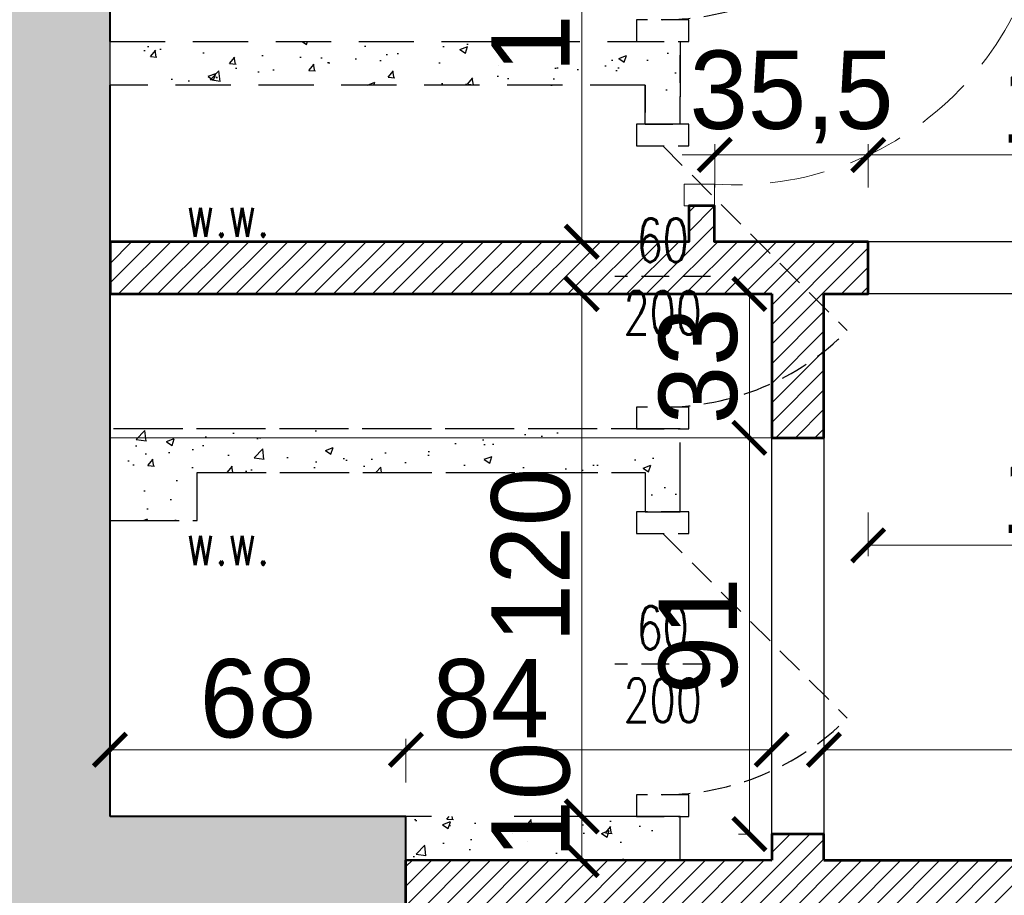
# Model space of a CAD drawing. Header units: millimetres. Extents: x 49320 to 60117, y -4209 to 20568.
# Tile 83 of 252: x 51571 to 51797, y 1626 to 1827. Entities that reach past the tile are written whole.
import ezdxf

# ---------------------------------------------------------------- set-up
doc = ezdxf.new("R2010")
doc.units = ezdxf.units.MM
doc.linetypes.add('CONTINOUS', pattern=[0])
doc.linetypes.add('DASHED', pattern=[19.05, 12.7, -6.35])
doc.layers.add('_AA powierzchnia', color=3, linetype='Continuous', lineweight=25, plot=False)
for name, color, linetype, lineweight, true_color in [('_AA rozbiórki', 7, 'DASHED', 25, 0xc73200), ('_AA stolarka proj', 7, 'Continuous', 18, 0x003df5), ('_AA szraf PROJ', 7, 'Continuous', 13, 0x003df5), ('_AA WYMIARY proj', 7, 'CONTINOUS', 18, 0x0037db), ('_AA ściany proj.', 7, 'CONTINOUS', 53, 0x0037db), ('_HD-KRESKOWANIE_PEŁNE', 7, 'Continuous', 0, 0xbfbfbf), ('_HD-PRZEKRÓJ_BUDOWLANA', 7, 'Continuous', 40, 0x616161)]:
    doc.layers.add(name, color=color, linetype=linetype, lineweight=lineweight, true_color=true_color)
doc.layers.add('_HD-WENTYLACJA', color=251, linetype='Continuous', lineweight=0)
doc.styles.add('_HD_Romans', font='romans.shx', dxfattribs={"width": 0.7, "height": 18})
doc.dimstyles.new('_HD_050_BET_CM', dxfattribs={"dimtxt": 10, "dimasz": 7.5, "dimexe": 2.5, "dimexo": 5, "dimgap": 2.5, "dimtad": 1, "dimdec": 1, "dimrnd": 0.5, "dimtxsty": 'Standard', "dimblk": 'ARCHTICK', "dimcen": 1.25, "dimclre": 208, "dimclrt": 256, "dimadec": 1, "dimazin": 0, "dimtfac": 1, "dimtdec": 1, "dimtix": 1, "dimtmove": 1, "dimatfit": 0, "dimldrblk": 'ARCHTICK', "dimfxl": 7.5, "dimfxlon": 1, "dimlwd": -1, "dimlwe": -1, "dimarcsym": 0})
pattern_1 = [(50, (-1e-05, 3644.933), (18.218467, -1.5939086), [1.905, -20.955]), (355, (-1e-05, 3644.933), (-3.524342, 19.1056845), [1.524, -16.7640584]), (100.451445, (1.518, 3644.8), (14.694125, 17.511775), [1.619001, -17.8090245]), (46.1842, (-1e-05, 3650.013), (27.107904, -4.204233), [2.8575, -31.4325]), (96.63556, (2.26, 3649.663), (23.740413, 24.742612), [2.428502, -26.713561]), (351.18415, (-1e-05, 3650.013), (23.740413, 24.742612), [2.285997, -25.145973]), (21, (2.54, 3648.743), (15.161439, -10.22652), [1.905, -20.955]), (326, (2.54, 3648.743), (6.180203, 18.4187966), [1.524, -16.764]), (71.451445, (3.803, 3647.89), (21.341642, 8.192277), [1.619001, -17.808994]), (37.5, (-1e-05, 3644.933), (0.3088603, 8.4555039), [0, -16.5608, 0, -17.018, 0, -16.8275]), (7.5, (-1e-05, 3644.933), (6.6819663, 10.0180575), [0, -9.7028, 0, -16.1798, 0, -6.4135]), (327.5, (-5.664, 3644.933), (13.5590595, -0.5728744), [0, -6.35, 0, -19.812, 0, -26.289]), (317.5, (-8.204, 3644.933), (14.8129181, 2.542649), [0, -8.255, 0, -13.1572, 0, -18.669])]

# ---------------------------------------------------------------- blocks, each defined once
blk = doc.blocks.new('*U5')
at = {"layer": '_HD-WENTYLACJA'}
blk.add_lwpolyline([(0, 0, 0, 12, 0), (20, 0, 0, 0, 0), (84.48, 0, 0, 0, 0)], format="xyseb", dxfattribs=at)
at = {"layer": '_HD-WENTYLACJA', "style": '_HD_Romans', "width": 0.7}
blk.add_attdef('WENTYLACJA', (35, 5), '', height=20, dxfattribs=at)
blk = doc.blocks.new('G$C6B1C4F7D')
at = {"layer": '_AA stolarka proj'}
blk.add_line((44.9, 92.84), (44.9, 54.91), dxfattribs=at)
for points in [[(0, 83.39), (4.99, 83.39), (4.99, 76.4), (0, 76.4)], [(84.81, 83.39), (89.8, 83.39), (89.8, 76.4), (84.81, 76.4)], [(4.99, 79.9), (9.98, 79.9), (9.98, 0.07), (4.99, 0.07)]]:
    blk.add_lwpolyline(points, close=True, dxfattribs=at)
at = {"layer": '_AA stolarka proj', "linetype": 'DASHED'}
blk.add_arc((13.27, 71.7), 71.7, 267.3274, 3.7658, dxfattribs=at)
blk = doc.blocks.new('_ArchTick')
at = {"color": 0, "linetype": 'ByBlock', "const_width": 0.15}
blk.add_lwpolyline([(-0.5, -0.5), (0.5, 0.5)], dxfattribs=at)
blk = doc.blocks.new('*D1548')
at = {"layer": '_AA WYMIARY proj', "color": 208, "ltscale": 3}
for p, q in [((51692.49, 1879.93), (51702.49, 1879.93)), ((51692.49, 1775.93), (51702.49, 1775.93))]:
    blk.add_line(p, q, dxfattribs=at)
at = {"layer": '_AA WYMIARY proj', "ltscale": 3}
blk.add_line((51699.99, 1775.93), (51699.99, 1879.93), dxfattribs=at)
at = {"layer": 'Defpoints', "color": 0}
for p in [(51682.84, 1879.93), (51699.99, 1879.93), (51681.67, 1775.93)]:
    blk.add_point(p, dxfattribs=at)
at = {"layer": '_AA WYMIARY proj', "linetype": 'ByBlock', "xscale": 7.5, "yscale": 7.5, "zscale": 7.5}
for p, rotation in [((51699.99, 1879.93), 90), ((51699.99, 1775.93), 270)]:
    blk.add_blockref('_ArchTick', p, dxfattribs=dict(at, rotation=rotation))
at = {"layer": '_AA WYMIARY proj', "insert": (51688.3, 1834.83), "char_height": 18, "attachment_point": 5, "rotation": 90}
blk.add_mtext('104', dxfattribs=at)
blk = doc.blocks.new('*D1565')
at = {"layer": '_AA WYMIARY proj', "color": 208, "ltscale": 3}
for p, q in [((51765.81, 1788.36), (51765.81, 1798.36)), ((51866.81, 1788.36), (51866.81, 1798.36))]:
    blk.add_line(p, q, dxfattribs=at)
at = {"layer": '_AA WYMIARY proj', "ltscale": 3}
blk.add_line((51866.81, 1795.86), (51765.81, 1795.86), dxfattribs=at)
at = {"layer": 'Defpoints', "color": 0}
for p in [(51765.81, 1795.86), (51765.81, 1775.93), (51866.81, 1775.93)]:
    blk.add_point(p, dxfattribs=at)
at = {"layer": '_AA WYMIARY proj', "linetype": 'ByBlock', "xscale": 7.5, "yscale": 7.5, "zscale": 7.5, "rotation": 180}
blk.add_blockref('_ArchTick', (51765.81, 1795.86), dxfattribs=at)
at = {"layer": '_AA WYMIARY proj', "linetype": 'ByBlock', "xscale": 7.5, "yscale": 7.5, "zscale": 7.5}
blk.add_blockref('_ArchTick', (51866.81, 1795.86), dxfattribs=at)
at = {"layer": '_AA WYMIARY proj', "insert": (51816.31, 1807.55), "char_height": 18, "attachment_point": 5}
blk.add_mtext('101', dxfattribs=at)
blk = doc.blocks.new('*D1566')
at = {"layer": '_AA WYMIARY proj', "color": 208, "ltscale": 3}
for p, q in [((51730.55, 1788.36), (51730.55, 1798.36)), ((51765.81, 1788.36), (51765.81, 1798.36))]:
    blk.add_line(p, q, dxfattribs=at)
at = {"layer": '_AA WYMIARY proj', "ltscale": 3}
for p, q in [((51730.55, 1795.86), (51723.05, 1795.86)), ((51730.55, 1795.86), (51765.81, 1795.86)), ((51765.81, 1795.86), (51773.31, 1795.86))]:
    blk.add_line(p, q, dxfattribs=at)
at = {"layer": 'Defpoints', "color": 0}
for p in [(51765.81, 1795.86), (51730.55, 1775.94), (51765.81, 1775.93)]:
    blk.add_point(p, dxfattribs=at)
at = {"layer": '_AA WYMIARY proj', "linetype": 'ByBlock', "xscale": 7.5, "yscale": 7.5, "zscale": 7.5}
blk.add_blockref('_ArchTick', (51730.55, 1795.86), dxfattribs=at)
at = {"layer": '_AA WYMIARY proj', "linetype": 'ByBlock', "xscale": 7.5, "yscale": 7.5, "zscale": 7.5, "rotation": 180}
blk.add_blockref('_ArchTick', (51765.81, 1795.86), dxfattribs=at)
at = {"layer": '_AA WYMIARY proj', "insert": (51748.18, 1809.18), "char_height": 18, "attachment_point": 5}
blk.add_mtext('35,5', dxfattribs=at)
blk = doc.blocks.new('*D1571')
at = {"layer": '_AA WYMIARY proj', "color": 208, "ltscale": 3}
for p, q in [((51659.58, 1651.76), (51659.58, 1661.76)), ((51743.63, 1651.76), (51743.63, 1661.76))]:
    blk.add_line(p, q, dxfattribs=at)
at = {"layer": '_AA WYMIARY proj', "ltscale": 3}
blk.add_line((51659.58, 1659.26), (51743.63, 1659.26), dxfattribs=at)
at = {"layer": 'Defpoints', "color": 0}
for p in [(51743.63, 1659.26), (51659.58, 1643.93), (51743.63, 1639.89)]:
    blk.add_point(p, dxfattribs=at)
at = {"layer": '_AA WYMIARY proj', "linetype": 'ByBlock', "xscale": 7.5, "yscale": 7.5, "zscale": 7.5, "rotation": 180}
blk.add_blockref('_ArchTick', (51659.58, 1659.26), dxfattribs=at)
at = {"layer": '_AA WYMIARY proj', "linetype": 'ByBlock', "xscale": 7.5, "yscale": 7.5, "zscale": 7.5}
blk.add_blockref('_ArchTick', (51743.63, 1659.26), dxfattribs=at)
at = {"layer": '_AA WYMIARY proj', "insert": (51679.08, 1670.95), "char_height": 18, "attachment_point": 5}
blk.add_mtext('84', dxfattribs=at)
blk = doc.blocks.new('*D1572')
at = {"layer": '_AA WYMIARY proj', "color": 208, "ltscale": 3}
for p, q in [((51755.63, 1651.76), (51755.63, 1661.76)), ((51941.79, 1651.76), (51941.79, 1661.76))]:
    blk.add_line(p, q, dxfattribs=at)
at = {"layer": '_AA WYMIARY proj', "ltscale": 3}
blk.add_line((51755.63, 1659.26), (51941.79, 1659.26), dxfattribs=at)
at = {"layer": 'Defpoints', "color": 0}
for p in [(51941.79, 1659.26), (51755.63, 1639.89), (51941.79, 1633.89)]:
    blk.add_point(p, dxfattribs=at)
at = {"layer": '_AA WYMIARY proj', "linetype": 'ByBlock', "xscale": 7.5, "yscale": 7.5, "zscale": 7.5, "rotation": 180}
blk.add_blockref('_ArchTick', (51755.63, 1659.26), dxfattribs=at)
at = {"layer": '_AA WYMIARY proj', "linetype": 'ByBlock', "xscale": 7.5, "yscale": 7.5, "zscale": 7.5}
blk.add_blockref('_ArchTick', (51941.79, 1659.26), dxfattribs=at)
at = {"layer": '_AA WYMIARY proj', "insert": (51848.71, 1670.95), "char_height": 18, "attachment_point": 5}
blk.add_mtext('186', dxfattribs=at)
blk = doc.blocks.new('*D1574')
at = {"layer": '_AA WYMIARY proj', "color": 208, "ltscale": 3}
for p, q in [((51591.58, 1651.76), (51591.58, 1661.76)), ((51659.58, 1651.76), (51659.58, 1661.76))]:
    blk.add_line(p, q, dxfattribs=at)
at = {"layer": '_AA WYMIARY proj', "ltscale": 3}
blk.add_line((51591.58, 1659.26), (51659.58, 1659.26), dxfattribs=at)
at = {"layer": 'Defpoints', "color": 0}
for p in [(51659.58, 1659.26), (51591.58, 1643.93), (51659.58, 1643.93)]:
    blk.add_point(p, dxfattribs=at)
at = {"layer": '_AA WYMIARY proj', "linetype": 'ByBlock', "xscale": 7.5, "yscale": 7.5, "zscale": 7.5, "rotation": 180}
blk.add_blockref('_ArchTick', (51591.58, 1659.26), dxfattribs=at)
at = {"layer": '_AA WYMIARY proj', "linetype": 'ByBlock', "xscale": 7.5, "yscale": 7.5, "zscale": 7.5}
blk.add_blockref('_ArchTick', (51659.58, 1659.26), dxfattribs=at)
at = {"layer": '_AA WYMIARY proj', "insert": (51625.58, 1670.95), "char_height": 18, "attachment_point": 5}
blk.add_mtext('68', dxfattribs=at)
blk = doc.blocks.new('*D1575')
at = {"layer": '_AA WYMIARY proj', "color": 208, "ltscale": 3}
for p, q in [((51692.49, 1643.93), (51702.49, 1643.93)), ((51692.49, 1633.89), (51702.49, 1633.89))]:
    blk.add_line(p, q, dxfattribs=at)
at = {"layer": '_AA WYMIARY proj', "ltscale": 3}
blk.add_line((51699.99, 1633.89), (51699.99, 1643.93), dxfattribs=at)
at = {"layer": 'Defpoints', "color": 0}
for p in [(51659.58, 1643.93), (51699.99, 1643.93), (51659.58, 1633.89)]:
    blk.add_point(p, dxfattribs=at)
at = {"layer": '_AA WYMIARY proj', "linetype": 'ByBlock', "xscale": 7.5, "yscale": 7.5, "zscale": 7.5}
for p, rotation in [((51699.99, 1643.93), 90), ((51699.99, 1633.89), 270)]:
    blk.add_blockref('_ArchTick', p, dxfattribs=dict(at, rotation=rotation))
at = {"layer": '_AA WYMIARY proj', "insert": (51688.3, 1647.68), "char_height": 18, "attachment_point": 5, "rotation": 90}
blk.add_mtext('10', dxfattribs=at)
blk = doc.blocks.new('*D1576')
at = {"layer": '_AA WYMIARY proj', "color": 208, "ltscale": 3}
for p, q in [((51692.49, 1763.93), (51702.49, 1763.93)), ((51692.49, 1643.93), (51702.49, 1643.93))]:
    blk.add_line(p, q, dxfattribs=at)
at = {"layer": '_AA WYMIARY proj', "ltscale": 3}
blk.add_line((51699.99, 1643.93), (51699.99, 1763.93), dxfattribs=at)
at = {"layer": 'Defpoints', "color": 0}
for p in [(51591.58, 1763.93), (51699.99, 1763.93), (51659.58, 1643.93)]:
    blk.add_point(p, dxfattribs=at)
at = {"layer": '_AA WYMIARY proj', "linetype": 'ByBlock', "xscale": 7.5, "yscale": 7.5, "zscale": 7.5}
for p, rotation in [((51699.99, 1763.93), 90), ((51699.99, 1643.93), 270)]:
    blk.add_blockref('_ArchTick', p, dxfattribs=dict(at, rotation=rotation))
at = {"layer": '_AA WYMIARY proj', "insert": (51688.3, 1703.93), "char_height": 18, "attachment_point": 5, "rotation": 90}
blk.add_mtext('120', dxfattribs=at)
blk = doc.blocks.new('*D1577')
at = {"layer": '_AA WYMIARY proj', "color": 208, "ltscale": 3}
for p, q in [((51738.63, 1763.93), (51735.99, 1763.93)), ((51738.63, 1730.89), (51735.99, 1730.89))]:
    blk.add_line(p, q, dxfattribs=at)
at = {"layer": '_AA WYMIARY proj', "ltscale": 3}
blk.add_line((51738.49, 1763.93), (51738.49, 1730.89), dxfattribs=at)
at = {"layer": 'Defpoints', "color": 0}
for p in [(51743.63, 1763.93), (51738.49, 1730.89), (51743.63, 1730.89)]:
    blk.add_point(p, dxfattribs=at)
at = {"layer": '_AA WYMIARY proj', "linetype": 'ByBlock', "xscale": 7.5, "yscale": 7.5, "zscale": 7.5}
for p, rotation in [((51738.49, 1763.93), 90), ((51738.49, 1730.89), 270)]:
    blk.add_blockref('_ArchTick', p, dxfattribs=dict(at, rotation=rotation))
at = {"layer": '_AA WYMIARY proj', "insert": (51726.79, 1747.41), "char_height": 18, "attachment_point": 5, "rotation": 90}
blk.add_mtext('33', dxfattribs=at)
blk = doc.blocks.new('*D1578')
at = {"layer": '_AA WYMIARY proj', "color": 208, "ltscale": 3}
for p, q in [((51738.63, 1730.89), (51735.99, 1730.89)), ((51738.63, 1639.89), (51735.99, 1639.89))]:
    blk.add_line(p, q, dxfattribs=at)
at = {"layer": '_AA WYMIARY proj', "ltscale": 3}
blk.add_line((51738.49, 1730.89), (51738.49, 1639.89), dxfattribs=at)
at = {"layer": 'Defpoints', "color": 0}
for p in [(51743.63, 1730.89), (51738.49, 1639.89), (51743.63, 1639.89)]:
    blk.add_point(p, dxfattribs=at)
at = {"layer": '_AA WYMIARY proj', "linetype": 'ByBlock', "xscale": 7.5, "yscale": 7.5, "zscale": 7.5}
for p, rotation in [((51738.49, 1730.89), 90), ((51738.49, 1639.89), 270)]:
    blk.add_blockref('_ArchTick', p, dxfattribs=dict(at, rotation=rotation))
at = {"layer": '_AA WYMIARY proj', "insert": (51726.8, 1685.39), "char_height": 18, "attachment_point": 5, "rotation": 90}
blk.add_mtext('91', dxfattribs=at)
blk = doc.blocks.new('*D1579')
at = {"layer": '_AA WYMIARY proj', "color": 208, "ltscale": 3}
for p, q in [((51765.81, 1713.71), (51765.81, 1703.71)), ((51866.81, 1713.71), (51866.81, 1703.71))]:
    blk.add_line(p, q, dxfattribs=at)
at = {"layer": '_AA WYMIARY proj', "ltscale": 3}
blk.add_line((51765.81, 1706.21), (51866.81, 1706.21), dxfattribs=at)
at = {"layer": 'Defpoints', "color": 0}
for p in [(51765.81, 1763.93), (51866.81, 1763.93), (51866.81, 1706.21)]:
    blk.add_point(p, dxfattribs=at)
at = {"layer": '_AA WYMIARY proj', "linetype": 'ByBlock', "xscale": 7.5, "yscale": 7.5, "zscale": 7.5, "rotation": 180}
blk.add_blockref('_ArchTick', (51765.81, 1706.21), dxfattribs=at)
at = {"layer": '_AA WYMIARY proj', "linetype": 'ByBlock', "xscale": 7.5, "yscale": 7.5, "zscale": 7.5}
blk.add_blockref('_ArchTick', (51866.81, 1706.21), dxfattribs=at)
at = {"layer": '_AA WYMIARY proj', "insert": (51816.31, 1717.9), "char_height": 18, "attachment_point": 5}
blk.add_mtext('101', dxfattribs=at)

msp = doc.modelspace()

# ---------------------------------------------------------------- hatches: boundary and pattern name
at = {"layer": '_AA rozbiórki', "ltscale": 3}
h = msp.add_hatch(dxfattribs=at)
h.set_pattern_fill('AR-CONC', color=256, scale=0.1)
h.set_pattern_definition(pattern_1)
h.paths.add_polyline_path([(51591.58, 1821.93), (51722.58, 1821.93), (51722.58, 1802.93), (51714.58, 1802.93), (51714.58, 1811.93), (51591.58, 1811.93)])
h = msp.add_hatch(dxfattribs=at)
h.set_pattern_fill('AR-CONC', color=256, scale=0.1)
h.set_pattern_definition(pattern_1)
h.paths.add_polyline_path([(51591.58, 1732.93), (51591.58, 1711.93), (51611.58, 1711.93), (51611.58, 1722.93), (51714.58, 1722.93), (51714.58, 1713.93), (51722.58, 1713.93), (51722.58, 1732.93)])
h = msp.add_hatch(dxfattribs=at)
h.set_pattern_fill('AR-CONC', color=256, scale=0.1)
h.set_pattern_definition(pattern_1)
h.paths.add_polyline_path([(51659.58, 1633.93), (51722.58, 1633.93), (51722.58, 1643.93), (51659.58, 1643.93)])
at = {"layer": '_AA szraf PROJ', "ltscale": 3, "transparency": 33554687}
h = msp.add_hatch(dxfattribs=at)
h.set_pattern_fill('ANSI31', color=256)
h.set_pattern_definition([(45, (-1, 3642.331), (-2.24506403, 2.24506403), [])])
h.paths.add_polyline_path([(51659.58, 1633.89), (51941.79, 1633.89), (51941.79, 1337.93), (51848.79, 1337.93), (51848.79, 1349.93), (51929.79, 1349.93), (51929.79, 1621.89), (51659.58, 1621.89)])
h.paths.add_polyline_path([(51591.58, 1775.93), (51765.81, 1775.93), (51765.81, 1763.93), (51591.58, 1763.93)])
h.paths.add_polyline_path([(51743.63, 1730.89), (51755.63, 1730.89), (51755.63, 1763.93), (51743.63, 1763.93)])
h.paths.add_polyline_path([(51866.81, 1775.93), (52044.58, 1775.93), (52044.58, 1763.93), (51866.81, 1763.93)])
h.paths.add_polyline_path([(51743.63, 1633.89), (51755.63, 1633.89), (51755.63, 1639.89), (51743.63, 1639.89)])
h.paths.add_polyline_path([(52145.58, 1775.93), (52157.58, 1775.93), (52157.58, 1763.93), (52145.58, 1763.93)])
h.paths.add_polyline_path([(51939.58, 1989.93), (51927.58, 1989.93), (51927.58, 1775.93), (51939.58, 1775.93)])
h.paths.add_polyline_path([(51724.55, 1989.93), (51730.55, 1989.93), (51730.55, 1978.27), (51724.55, 1978.27)])
h.paths.add_polyline_path([(51724.55, 1888.27), (51730.58, 1888.27), (51730.58, 1874.15), (51724.55, 1874.15)])
h.paths.add_polyline_path([(51724.55, 1784.15), (51730.55, 1784.15), (51730.55, 1775.93), (51724.55, 1775.93)])
at = {"layer": '_HD-KRESKOWANIE_PEŁNE', "ltscale": 3, "transparency": 33554687}
h = msp.add_hatch(color=256, dxfattribs=at)
h.dxf.hatch_style = 1
h.paths.add_polyline_path([(51591.58, 1732.93), (51591.58, 1711.93), (51591.58, 1723.36), (51591.58, 1729.62)], flags=16)
edge = h.paths.add_edge_path()
edge.add_line((51738.79, 1349.93), (51738.79, 1337.93))
edge.add_line((51738.79, 1337.93), (51722.83, 1337.93))
edge.add_line((51722.83, 1337.93), (51707.83, 1337.93))
edge.add_line((51707.83, 1337.93), (51680.08, 1337.93))
edge.add_line((51680.08, 1337.93), (51680.08, 1343.93))
edge.add_line((51680.08, 1343.93), (51680.08, 1349.93))
edge.add_line((51680.08, 1349.93), (51683.58, 1349.93))
edge.add_line((51683.58, 1349.93), (51683.58, 1439.93))
edge.add_line((51683.58, 1439.93), (51677.58, 1439.93))
edge.add_line((51677.58, 1439.93), (51597.58, 1439.93))
edge.add_line((51597.58, 1439.93), (51591.58, 1439.93))
edge.add_line((51591.58, 1439.93), (51591.58, 1349.93))
edge.add_line((51591.58, 1349.93), (51597.08, 1349.93))
edge.add_line((51597.08, 1349.93), (51597.08, 1343.93))
edge.add_line((51597.08, 1343.93), (51597.08, 1337.93))
edge.add_line((51597.08, 1337.93), (51591.58, 1337.93))
edge.add_line((51591.58, 1337.93), (51591.58, 1333.93))
edge.add_line((51591.58, 1333.93), (51546.58, 1333.93))
edge.add_line((51546.58, 1333.93), (51546.58, 1337.93))
edge.add_line((51546.58, 1337.93), (51459.58, 1337.93))
edge.add_line((51459.58, 1337.93), (51459.58, 1343.93))
edge.add_line((51459.58, 1343.93), (51459.58, 1349.93))
edge.add_line((51459.58, 1349.93), (51549.58, 1349.93))
edge.add_line((51549.58, 1349.93), (51549.58, 1535.77))
edge.add_line((51549.58, 1535.77), (51549.58, 1832.93))
edge.add_line((51549.58, 1832.93), (51564.58, 1832.93))
edge.add_line((51564.58, 1832.93), (51564.58, 1989.93))
edge.add_line((51564.58, 1989.93), (51509.58, 1989.93))
edge.add_line((51509.58, 1989.93), (51509.58, 2016.93))
edge.add_line((51509.58, 2016.93), (51506.58, 2016.93))
edge.add_line((51506.58, 2016.93), (51506.58, 2044.93))
edge.add_line((51506.58, 2044.93), (51509.58, 2044.93))
edge.add_line((51509.58, 2044.93), (51591.58, 2044.93))
edge.add_line((51591.58, 2044.93), (51727.58, 2044.93))
edge.add_line((51727.58, 2044.93), (51730.58, 2044.93))
edge.add_line((51730.58, 2044.93), (51733.58, 2044.93))
edge.add_line((51733.58, 2044.93), (51733.58, 2016.93))
edge.add_line((51733.58, 2016.93), (51730.58, 2016.93))
edge.add_line((51730.58, 2016.93), (51730.58, 2004.93))
edge.add_line((51730.58, 2004.93), (51730.58, 1989.93))
edge.add_line((51730.58, 1989.93), (51727.58, 1989.93))
edge.add_line((51727.58, 1989.93), (51722.58, 1989.93))
edge.add_line((51722.58, 1989.93), (51714.58, 1989.93))
edge.add_line((51714.58, 1989.93), (51591.58, 1989.93))
edge.add_line((51591.58, 1989.93), (51591.58, 1910.93))
edge.add_line((51591.58, 1910.93), (51591.58, 1900.93))
edge.add_line((51591.58, 1900.93), (51591.58, 1821.93))
edge.add_line((51591.58, 1821.93), (51591.58, 1811.93))
edge.add_line((51591.58, 1811.93), (51591.58, 1778.43))
edge.add_line((51591.58, 1778.43), (51591.58, 1774.54))
edge.add_line((51591.58, 1774.54), (51591.58, 1766.53))
edge.add_line((51591.58, 1766.53), (51591.58, 1766.43))
edge.add_line((51591.58, 1766.43), (51591.58, 1732.93))
edge.add_line((51591.58, 1732.93), (51591.58, 1729.62))
edge.add_line((51591.58, 1729.62), (51591.58, 1723.36))
edge.add_line((51591.58, 1723.36), (51591.58, 1711.93))
edge.add_line((51591.58, 1711.93), (51591.58, 1701.2))
edge.add_line((51591.58, 1701.2), (51591.58, 1699.18))
edge.add_line((51591.58, 1699.18), (51591.58, 1697.39))
edge.add_line((51591.58, 1697.39), (51591.58, 1672.69))
edge.add_line((51591.58, 1672.69), (51591.58, 1669.69))
edge.add_line((51591.58, 1669.69), (51591.58, 1647.99))
edge.add_line((51591.58, 1647.99), (51591.58, 1643.93))
edge.add_line((51591.58, 1643.93), (51659.58, 1643.93))
edge.add_line((51659.58, 1643.93), (51659.58, 1633.93))
edge.add_line((51659.58, 1633.93), (51659.58, 1535.77))
edge.add_line((51659.58, 1535.77), (51659.58, 1526.33))
edge.add_line((51659.58, 1526.33), (51659.58, 1501.63))
edge.add_line((51659.58, 1501.63), (51659.58, 1498.63))
edge.add_line((51659.58, 1498.63), (51659.58, 1476.93))
edge.add_line((51659.58, 1476.93), (51721.58, 1476.93))
edge.add_line((51721.58, 1476.93), (51691.58, 1476.93))
edge.add_line((51691.58, 1476.93), (51691.58, 1464.93))
edge.add_line((51691.58, 1464.93), (51751.58, 1464.93))
edge.add_line((51751.58, 1464.93), (51691.58, 1464.93))
edge.add_line((51691.58, 1464.93), (51691.58, 1374.93))
edge.add_line((51691.58, 1374.93), (51691.58, 1349.93))
edge.add_line((51691.58, 1349.93), (51750.58, 1349.93))

# ---------------------------------------------------------------- linework, layer by layer
at = {"layer": '_AA powierzchnia', "ltscale": 3}
for points in [[(51591.58, 1989.93), (51724.55, 1989.93), (51724.55, 1978.27), (51730.55, 1978.27), (51730.55, 1989.93), (51800.58, 1989.93), (51927.58, 1989.93), (51927.58, 1775.93), (51765.81, 1775.93), (51730.55, 1775.94), (51730.55, 1784.15), (51724.55, 1784.15), (51724.55, 1775.93), (51591.58, 1775.93), (51591.58, 1879.93), (51724.55, 1879.93), (51724.55, 1874.15), (51730.55, 1874.15), (51730.55, 1888.27), (51724.55, 1888.27), (51724.55, 1885.93), (51591.58, 1885.93), (51591.58, 1989.93)], [(51591.58, 1643.93), (51659.58, 1643.93), (51659.58, 1633.89), (51743.63, 1633.89), (51743.63, 1763.93), (51591.58, 1763.93), (51591.58, 1643.93)], [(51941.79, 1337.93), (52127.58, 1337.93), (52127.58, 1381.93), (52157.58, 1381.93), (52157.58, 1556.93), (52157.58, 1556.93), (52157.58, 1611.93), (52157.58, 1611.93), (52157.58, 1763.93), (51755.63, 1763.93), (51755.63, 1633.89), (51941.79, 1633.89), (51941.79, 1337.93)]]:
    msp.add_lwpolyline(points, dxfattribs=at)
at = {"layer": '_AA rozbiórki', "ltscale": 0.5}
for p, q in [((51722.58, 1802.93), (51722.58, 1821.93)), ((51714.58, 1811.93), (51714.58, 1802.93)), ((51714.58, 1802.93), (51722.58, 1802.93)), ((51722.58, 1732.93), (51591.58, 1732.93)), ((51722.58, 1713.93), (51722.58, 1732.93)), ((51611.58, 1711.93), (51611.58, 1722.93)), ((51611.58, 1722.93), (51714.58, 1722.93)), ((51714.58, 1722.93), (51714.58, 1713.93)), ((51714.58, 1713.93), (51722.58, 1713.93)), ((51591.58, 1711.93), (51611.58, 1711.93))]:
    msp.add_line(p, q, dxfattribs=at)
for points in [[(51724.58, 1821.93), (51724.58, 1826.93), (51712.58, 1826.93), (51712.58, 1821.93)], [(51724.58, 1797.93), (51724.58, 1802.93), (51712.58, 1802.93), (51712.58, 1797.93)], [(51724.58, 1732.93), (51724.58, 1737.93), (51712.58, 1737.93), (51712.58, 1732.93)], [(51724.58, 1708.93), (51724.58, 1713.93), (51712.58, 1713.93), (51712.58, 1708.93)], [(51724.58, 1643.93), (51724.58, 1648.93), (51712.58, 1648.93), (51712.58, 1643.93)]]:
    msp.add_lwpolyline(points, close=True, dxfattribs=at)
at = {"layer": '_AA rozbiórki'}
for points in [[(51591.58, 1821.93), (51722.58, 1821.93), (51722.58, 1802.93), (51714.58, 1802.93), (51714.58, 1811.93), (51591.58, 1811.93), (51591.58, 1821.93)], [(51591.58, 1732.93), (51591.58, 1711.93), (51611.58, 1711.93), (51611.58, 1722.93), (51714.58, 1722.93), (51714.58, 1713.93), (51722.58, 1713.93), (51722.58, 1732.93), (51591.58, 1732.93)]]:
    msp.add_lwpolyline(points, dxfattribs=at)
at = {"layer": '_AA rozbiórki', "ltscale": 0.5}
for points in [[(51718.58, 1797.93), (51761, 1755.51)], [(51729.58, 1767.93), (51707.58, 1767.93)], [(51718.58, 1708.93), (51761, 1666.51)], [(51729.58, 1678.93), (51707.58, 1678.93)]]:
    msp.add_lwpolyline(points, dxfattribs=at)
at = {"layer": '_AA rozbiórki', "ltscale": 3}
msp.add_lwpolyline([(51659.58, 1633.93), (51722.58, 1633.93), (51722.58, 1643.93), (51659.58, 1643.93)], close=True, dxfattribs=at)
at = {"layer": '_AA rozbiórki', "ltscale": 0.5}
for centre in [(51718.58, 1886.93), (51718.58, 1797.93), (51718.58, 1708.93)]:
    msp.add_arc(centre, 60, 270, 315, dxfattribs=at)
at = {"layer": '_AA WYMIARY proj', "ltscale": 3}
msp.add_lwpolyline([(51591.58, 1763.93), (51743.63, 1763.93), (51743.63, 1730.89), (51591.58, 1730.89)], close=True, dxfattribs=at)
at = {"layer": '_AA ściany proj.', "ltscale": 3}
msp.add_line((51659.58, 1633.93), (51743.63, 1633.89), dxfattribs=at)
for points in [[(51755.63, 1763.93), (51765.81, 1763.93), (51765.81, 1774.78), (51765.81, 1775.93), (51730.5, 1775.93), (51730.5, 1784.15), (51724.55, 1784.15), (51724.55, 1775.93), (51591.58, 1775.93), (51591.58, 1763.93)], [(51591.58, 1763.93), (51743.63, 1763.93)], [(51743.63, 1763.93), (51743.63, 1730.89), (51755.63, 1730.89), (51755.63, 1763.93), (51755.63, 1763.93)], [(51755.63, 1633.89), (51755.63, 1633.89), (51755.63, 1639.89), (51743.63, 1639.89), (51743.63, 1633.89)], [(51755.63, 1633.89), (51941.79, 1633.89), (51941.79, 1337.93), (51848.79, 1337.93), (51848.79, 1349.93), (51929.79, 1349.93), (51929.79, 1621.89), (51659.58, 1621.89), (51659.58, 1633.89)]]:
    msp.add_lwpolyline(points, dxfattribs=at)
at = {"layer": '_HD-PRZEKRÓJ_BUDOWLANA', "ltscale": 1.5}
for p, q in [((51591.58, 1821.93), (51591.58, 1900.93)), ((51591.58, 1732.93), (51591.58, 1811.93)), ((51591.58, 1643.93), (51591.58, 1733.87)), ((51659.58, 1643.93), (51591.58, 1643.93)), ((51659.58, 1476.93), (51659.58, 1643.93)), ((51659.58, 1633.93), (51659.58, 1643.93)), ((51659.58, 1633.93), (51722.58, 1633.93))]:
    msp.add_line(p, q, dxfattribs=at)

# ---------------------------------------------------------------- block references
at = {"layer": '_AA stolarka proj', "xscale": -1.002227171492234, "yscale": 1.002227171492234, "zscale": 1.002227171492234, "rotation": 89.99999999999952}
msp.add_blockref('G$C6B1C4F7D', (51807.08, 1874.15), dxfattribs=at)
at = {"layer": '_HD-WENTYLACJA', "xscale": 0.5, "yscale": 0.5, "zscale": 0.5}
for p in [(51591.58, 1774.54), (51591.58, 1699.18)]:
    msp.add_blockref('*U5', p, dxfattribs=at).add_auto_attribs({'WENTYLACJA': 'w.w.'})

# ---------------------------------------------------------------- texts
at = {"layer": '_AA rozbiórki', "ltscale": 0.5, "char_height": 10, "width": 25.486, "attachment_point": 5, "style": '_HD_Romans'}
for insert in [(51718.58, 1767.93), (51718.58, 1678.93)]:
    msp.add_mtext('\\pxqc;60\\P200', dxfattribs=dict(at, insert=insert))

# ---------------------------------------------------------------- dimensions: what is measured, and where the dimension line sits
at = {"layer": '_AA WYMIARY proj', "ltscale": 3}
for base, p1, p2, picture, middle in [((51699.99, 1879.93), (51681.67, 1775.93), (51682.84, 1879.93), '*D1548', (51699.99, 1834.83)), ((51699.99, 1643.93), (51659.58, 1633.89), (51659.58, 1643.93), '*D1575', (51699.99, 1647.68))]:
    dim = msp.add_linear_dim(base=base, p1=p1, p2=p2, angle=90, dimstyle='_HD_050_BET_CM', override={"dimtxt": 18, "dimclrd": 256}, dxfattribs=at)
    dim.commit()
    dim.dimension.update_dxf_attribs({"geometry": picture, "text_midpoint": middle, "dimtype": 160})
for base, p1, p2, picture, middle in [((51765.81, 1795.86), (51730.55, 1775.94), (51765.81, 1775.93), '*D1566', (51748.18, 1809.18)), ((51765.81, 1795.86), (51866.81, 1775.93), (51765.81, 1775.93), '*D1565', (51816.31, 1807.55)), ((51866.81, 1706.21), (51765.81, 1763.93), (51866.81, 1763.93), '*D1579', (51816.31, 1717.9)), ((51659.58, 1659.26), (51591.58, 1643.93), (51659.58, 1643.93), '*D1574', (51625.58, 1670.95)), ((51941.79, 1659.26), (51755.63, 1639.89), (51941.79, 1633.89), '*D1572', (51848.71, 1670.95))]:
    dim = msp.add_linear_dim(base=base, p1=p1, p2=p2, dimstyle='_HD_050_BET_CM', override={"dimtxt": 18, "dimclrd": 256}, dxfattribs=at)
    dim.commit()
    dim.dimension.update_dxf_attribs({"geometry": picture, "text_midpoint": middle})
for base, p1, p2, picture, middle in [((51699.99, 1763.93), (51659.58, 1643.93), (51591.58, 1763.93), '*D1576', (51688.3, 1703.93)), ((51738.49, 1730.89), (51743.63, 1763.93), (51743.63, 1730.89), '*D1577', (51726.79, 1747.41)), ((51738.49, 1639.89), (51743.63, 1730.89), (51743.63, 1639.89), '*D1578', (51726.8, 1685.39))]:
    dim = msp.add_linear_dim(base=base, p1=p1, p2=p2, angle=90, dimstyle='_HD_050_BET_CM', override={"dimtxt": 18, "dimclrd": 256}, dxfattribs=at)
    dim.commit()
    dim.dimension.update_dxf_attribs({"geometry": picture, "text_midpoint": middle})
dim = msp.add_linear_dim(base=(51743.631, 1659.2598), p1=(51659.5763, 1643.9329), p2=(51743.631, 1639.8907), dimstyle='_HD_050_BET_CM', override={"dimtxt": 18, "dimclrd": 256}, dxfattribs=at)
dim.commit()
dim.dimension.update_dxf_attribs({"geometry": '*D1571', "text_midpoint": (51679.0792, 1659.2598), "dimtype": 160})

doc.saveas('drawing.dxf')
